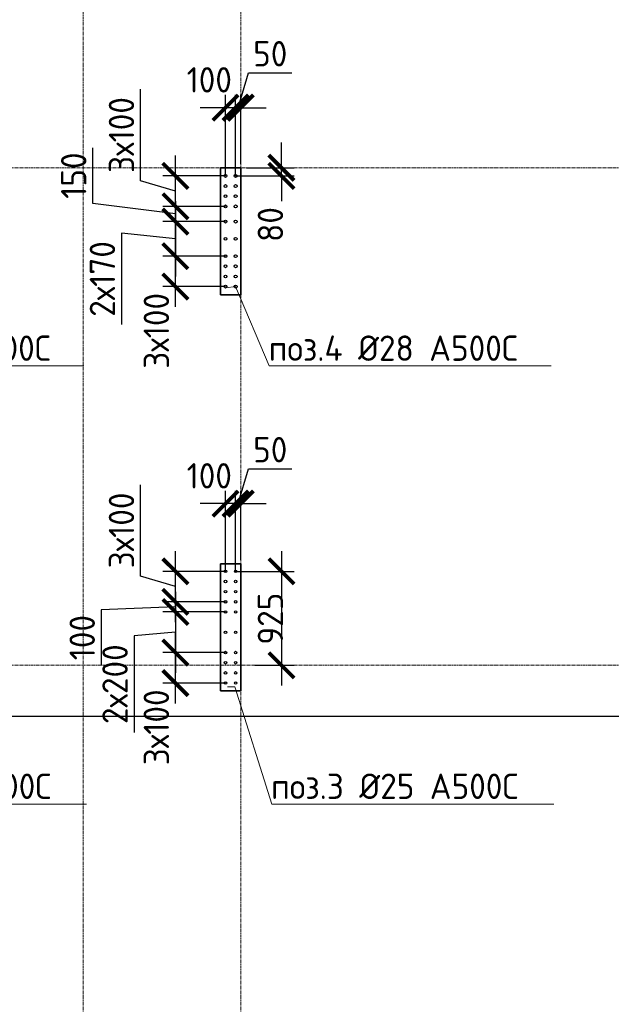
# Model space of a CAD drawing. Header units: millimetres. Extents: x 349531 to 1063351, y -131924 to 96186.
# Tile 205 of 230: x 997233 to 1003059, y 32922 to 42620. Entities that reach past the tile are written whole.
import ezdxf
from ezdxf import colors
from ezdxf.entities.mleader import LeaderData, LeaderLine
from ezdxf.math import Vec2, Vec3

# ---------------------------------------------------------------- set-up
doc = ezdxf.new("R2010")
doc.units = ezdxf.units.MM
doc.linetypes.add('______5', pattern=[1100, 800, -100, 100, -100])
doc.linetypes.add('осевая', pattern=[50.8, 31.75, -6.35, 6.35, -6.35])
for name, color, linetype, lineweight in [('0 Фундамент', 5, 'Continuous', 30), ('1 Стены', 3, 'Continuous', 30), ('Конструкции 0.5', 5, 'Continuous', 50), ('Оси', 40, '______5', 18), ('подоснова', 151, 'Continuous', 5), ('РАЗМЕРЫ', 1, 'Continuous', 9)]:
    doc.layers.add(name, color=color, linetype=linetype, lineweight=lineweight)
doc.layers.add('Колонна_ бетон', color=7, linetype='Continuous', lineweight=50, true_color=0xb4b496)
doc.styles.add('GOST-2.304_Type-B', font='GOST_Common.ttf')
doc.dimstyles.new('СПДС', dxfattribs={"dimscale": 100, "dimtxt": 2.5, "dimasz": 2.5, "dimexe": 1.25, "dimexo": 0, "dimtad": 1, "dimdec": 0, "dimtxsty": 'GOST-2.304_Type-B', "dimblk": 'ARCHTICK', "dimcen": 2.5, "dimdle": 2, "dimadec": 0, "dimazin": 2, "dimtfac": 0.75, "dimtdec": 0, "dimtmove": 1, "dimatfit": 3, "dimfxl": 1, "dimtolj": 1, "dimarcsym": 1})

# ---------------------------------------------------------------- blocks, each defined once
blk = doc.blocks.new('_None')
blk = doc.blocks.new('_ArchTick')
at = {"color": 0, "linetype": 'ByBlock', "const_width": 0.15}
blk.add_lwpolyline([(-0.5, -0.5), (0.5, 0.5)], dxfattribs=at)
blk = doc.blocks.new('*D129')
at = {"layer": 'DEFPOINTS', "color": 0, "transparency": 16777216}
for p in [(998766.3, 40291.4), (999259.3, 40291.4, -360), (999259.3, 39991.4, -360)]:
    blk.add_point(p, dxfattribs=at)
at = {"layer": 'РАЗМЕРЫ', "color": 0, "lineweight": -2, "transparency": 16777216}
for p, q in [((998766.3, 39791.4), (998766.3, 40491.4)), ((999259.3, 40291.4), (998641.3, 40291.4)), ((999259.3, 39991.4), (998641.3, 39991.4))]:
    blk.add_line(p, q, dxfattribs=at)
at = {"layer": 'РАЗМЕРЫ', "color": 0, "lineweight": -2, "transparency": 16777216, "xscale": 250, "yscale": 250, "zscale": 250}
for p, rotation in [((998766.3, 40291.4), 90), ((998766.3, 39991.4), 270)]:
    blk.add_blockref('_ArchTick', p, dxfattribs=dict(at, rotation=rotation))
at = {"layer": 'РАЗМЕРЫ', "color": 0, "transparency": 16777216, "insert": (998578.8, 39555.3), "char_height": 250, "attachment_point": 5, "rotation": 90, "style": 'GOST-2.304_Type-B'}
blk.add_mtext('\\A1;3х100', dxfattribs=at)
blk = doc.blocks.new('*D130')
at = {"layer": 'DEFPOINTS', "color": 0, "transparency": 16777216}
for p in [(998766.3, 41081.4), (999259.3, 41081.4, -360), (999259.3, 40781.4, -360)]:
    blk.add_point(p, dxfattribs=at)
at = {"layer": 'РАЗМЕРЫ', "color": 0, "lineweight": -2, "transparency": 16777216}
for p, q in [((998422.6, 41034.5), (998422.6, 41934.5)), ((998766.3, 40581.4), (998766.3, 41281.4)), ((998766.3, 40931.4), (998422.6, 41034.5)), ((999259.3, 41081.4), (998641.3, 41081.4)), ((999259.3, 40781.4), (998641.3, 40781.4))]:
    blk.add_line(p, q, dxfattribs=at)
at = {"layer": 'РАЗМЕРЫ', "color": 0, "lineweight": -2, "transparency": 16777216, "xscale": 250, "yscale": 250, "zscale": 250}
for p, rotation in [((998766.3, 41081.4), 90), ((998766.3, 40781.4), 270)]:
    blk.add_blockref('_ArchTick', p, dxfattribs=dict(at, rotation=rotation))
at = {"layer": 'РАЗМЕРЫ', "color": 0, "transparency": 16777216, "insert": (998235.1, 41484.5), "char_height": 250, "attachment_point": 5, "rotation": 90, "style": 'GOST-2.304_Type-B'}
blk.add_mtext('\\A1;3х100', dxfattribs=at)
blk = doc.blocks.new('*D127')
at = {"layer": 'DEFPOINTS', "color": 0, "transparency": 16777216}
for p in [(999359.7, 41753.6), (999409.2, 41199.6), (999359.7, 41111.4)]:
    blk.add_point(p, dxfattribs=at)
at = {"layer": 'РАЗМЕРЫ', "color": 0, "lineweight": -2, "transparency": 16777216}
for p, q in [((999384.4, 41753.6), (999487.6, 42097.3)), ((999487.6, 42097.3), (999912.6, 42097.3)), ((999359.7, 41111.4), (999359.7, 41878.6)), ((999409.2, 41199.6), (999409.2, 41878.6)), ((999359.7, 41753.6), (999109.7, 41753.6)), ((999409.2, 41753.6), (999359.7, 41753.6)), ((999409.2, 41753.6), (999359.7, 41753.6)), ((999409.2, 41753.6), (999659.2, 41753.6))]:
    blk.add_line(p, q, dxfattribs=at)
at = {"layer": 'РАЗМЕРЫ', "color": 0, "lineweight": -2, "transparency": 16777216, "xscale": 250, "yscale": 250, "zscale": 250}
blk.add_blockref('_ArchTick', (999359.7, 41753.6), dxfattribs=at)
at = {"layer": 'РАЗМЕРЫ', "color": 0, "lineweight": -2, "transparency": 16777216, "xscale": 250, "yscale": 250, "zscale": 250, "rotation": 180}
blk.add_blockref('_ArchTick', (999409.2, 41753.6), dxfattribs=at)
at = {"layer": 'РАЗМЕРЫ', "color": 0, "transparency": 16777216, "insert": (999700.1, 42284.8), "char_height": 250, "attachment_point": 5, "style": 'GOST-2.304_Type-B'}
blk.add_mtext('\\A1;50', dxfattribs=at)
blk = doc.blocks.new('*D131')
at = {"layer": 'DEFPOINTS', "color": 0, "transparency": 16777216}
for p in [(999467.9, 41161.4), (999810.8, 41161.4), (999359.7, 41081.4)]:
    blk.add_point(p, dxfattribs=at)
at = {"layer": 'РАЗМЕРЫ', "color": 0, "lineweight": -2, "transparency": 16777216}
for p, q in [((999810.8, 41161.4), (999810.8, 41411.4)), ((999467.9, 41161.4), (999935.8, 41161.4)), ((999810.8, 41081.4), (999810.8, 41161.4)), ((999359.7, 41081.4), (999935.8, 41081.4)), ((999810.8, 41081.4), (999810.8, 40831.4))]:
    blk.add_line(p, q, dxfattribs=at)
at = {"layer": 'РАЗМЕРЫ', "color": 0, "lineweight": -2, "transparency": 16777216, "xscale": 250, "yscale": 250, "zscale": 250}
for p, rotation in [((999810.8, 41161.4), 270), ((999810.8, 41081.4), 90)]:
    blk.add_blockref('_ArchTick', p, dxfattribs=dict(at, rotation=rotation))
at = {"layer": 'РАЗМЕРЫ', "color": 0, "transparency": 16777216, "insert": (999702, 40602.8), "char_height": 250, "attachment_point": 5, "rotation": 90, "style": 'GOST-2.304_Type-B'}
blk.add_mtext('\\A1;80', dxfattribs=at)
blk = doc.blocks.new('*D128')
at = {"layer": 'DEFPOINTS', "color": 0, "transparency": 16777216}
for p in [(999259.3, 41753.6), (999259.3, 41081.4), (999359.7, 41081.4, -360)]:
    blk.add_point(p, dxfattribs=at)
at = {"layer": 'РАЗМЕРЫ', "color": 0, "lineweight": -2, "transparency": 16777216}
for p, q in [((999259.3, 41081.4), (999259.3, 41878.6)), ((999359.7, 41081.4), (999359.7, 41878.6)), ((999259.3, 41753.6), (999009.3, 41753.6)), ((999359.7, 41753.6), (999259.3, 41753.6)), ((999359.7, 41753.6), (999609.7, 41753.6))]:
    blk.add_line(p, q, dxfattribs=at)
at = {"layer": 'РАЗМЕРЫ', "color": 0, "lineweight": -2, "transparency": 16777216, "xscale": 250, "yscale": 250, "zscale": 250}
blk.add_blockref('_ArchTick', (999259.3, 41753.6), dxfattribs=at)
at = {"layer": 'РАЗМЕРЫ', "color": 0, "lineweight": -2, "transparency": 16777216, "xscale": 250, "yscale": 250, "zscale": 250, "rotation": 180}
blk.add_blockref('_ArchTick', (999359.7, 41753.6), dxfattribs=at)
at = {"layer": 'РАЗМЕРЫ', "color": 0, "transparency": 16777216, "insert": (999099.9, 42027.7), "char_height": 250, "attachment_point": 5, "style": 'GOST-2.304_Type-B'}
blk.add_mtext('\\A1;100', dxfattribs=at)
blk = doc.blocks.new('*D390')
at = {"layer": 'DEFPOINTS', "color": 0, "transparency": 16777216}
for p in [(999259.3, 40631.4, -360), (998766.3, 40291.4), (999245.3, 40291.4, -360)]:
    blk.add_point(p, dxfattribs=at)
at = {"layer": 'РАЗМЕРЫ', "color": 0, "lineweight": -2, "transparency": 16777216}
for p, q in [((998766.3, 40831.4), (998766.3, 40091.4)), ((999259.3, 40631.4), (998641.3, 40631.4)), ((998766.3, 40461.4), (998235.1, 40516.6)), ((998235.1, 40516.6), (998235.1, 39616.6)), ((999245.3, 40291.4), (998641.3, 40291.4))]:
    blk.add_line(p, q, dxfattribs=at)
at = {"layer": 'РАЗМЕРЫ', "color": 0, "lineweight": -2, "transparency": 16777216, "xscale": 250, "yscale": 250, "zscale": 250}
for p, rotation in [((998766.3, 40631.4), 90), ((998766.3, 40291.4), 270)]:
    blk.add_blockref('_ArchTick', p, dxfattribs=dict(at, rotation=rotation))
at = {"layer": 'РАЗМЕРЫ', "color": 0, "transparency": 16777216, "insert": (998047.6, 40066.6), "char_height": 250, "attachment_point": 5, "rotation": 90, "style": 'GOST-2.304_Type-B'}
blk.add_mtext('\\A1;2х170', dxfattribs=at)
blk = doc.blocks.new('*D391')
at = {"layer": 'DEFPOINTS', "color": 0, "transparency": 16777216}
for p in [(998766.3, 40781.4), (999086, 40781.4), (999086, 40631.4)]:
    blk.add_point(p, dxfattribs=at)
at = {"layer": 'РАЗМЕРЫ', "color": 0, "lineweight": -2, "transparency": 16777216}
for p, q in [((997952.5, 40809.5), (997952.5, 41359.5)), ((998766.3, 40431.4), (998766.3, 40981.4)), ((998766.3, 40706.4), (997952.5, 40809.5)), ((999086, 40781.4), (998641.3, 40781.4)), ((999086, 40631.4), (998641.3, 40631.4))]:
    blk.add_line(p, q, dxfattribs=at)
at = {"layer": 'РАЗМЕРЫ', "color": 0, "lineweight": -2, "transparency": 16777216, "xscale": 250, "yscale": 250, "zscale": 250}
for p, rotation in [((998766.3, 40781.4), 90), ((998766.3, 40631.4), 270)]:
    blk.add_blockref('_ArchTick', p, dxfattribs=dict(at, rotation=rotation))
at = {"layer": 'РАЗМЕРЫ', "color": 0, "transparency": 16777216, "insert": (997765, 41084.5), "char_height": 250, "attachment_point": 5, "rotation": 90, "style": 'GOST-2.304_Type-B'}
blk.add_mtext('\\A1;150', dxfattribs=at)
blk = doc.blocks.new('*D436')
at = {"layer": 'DEFPOINTS', "color": 0, "transparency": 16777216}
for p in [(998766.3, 36386.3), (999259.3, 36386.3, -360), (999259.3, 36086.3, -360)]:
    blk.add_point(p, dxfattribs=at)
at = {"layer": 'РАЗМЕРЫ', "color": 0, "lineweight": -2, "transparency": 16777216}
for p, q in [((998766.3, 35886.3), (998766.3, 36586.3)), ((999259.3, 36386.3), (998641.3, 36386.3)), ((999259.3, 36086.3), (998641.3, 36086.3))]:
    blk.add_line(p, q, dxfattribs=at)
at = {"layer": 'РАЗМЕРЫ', "color": 0, "lineweight": -2, "transparency": 16777216, "xscale": 250, "yscale": 250, "zscale": 250}
for p, rotation in [((998766.3, 36386.3), 90), ((998766.3, 36086.3), 270)]:
    blk.add_blockref('_ArchTick', p, dxfattribs=dict(at, rotation=rotation))
at = {"layer": 'РАЗМЕРЫ', "color": 0, "transparency": 16777216, "insert": (998578.8, 35650.3), "char_height": 250, "attachment_point": 5, "rotation": 90, "style": 'GOST-2.304_Type-B'}
blk.add_mtext('\\A1;3х100', dxfattribs=at)
blk = doc.blocks.new('*D437')
at = {"layer": 'DEFPOINTS', "color": 0, "transparency": 16777216}
for p in [(998766.3, 37186.3), (999259.3, 37186.3, -360), (999259.3, 36886.3, -360)]:
    blk.add_point(p, dxfattribs=at)
at = {"layer": 'РАЗМЕРЫ', "color": 0, "lineweight": -2, "transparency": 16777216}
for p, q in [((998422.6, 37139.5), (998422.6, 38039.5)), ((998766.3, 36686.3), (998766.3, 37386.3)), ((999259.3, 37186.3), (998641.3, 37186.3)), ((998766.3, 37036.3), (998422.6, 37139.5)), ((999259.3, 36886.3), (998641.3, 36886.3))]:
    blk.add_line(p, q, dxfattribs=at)
at = {"layer": 'РАЗМЕРЫ', "color": 0, "lineweight": -2, "transparency": 16777216, "xscale": 250, "yscale": 250, "zscale": 250}
for p, rotation in [((998766.3, 37186.3), 90), ((998766.3, 36886.3), 270)]:
    blk.add_blockref('_ArchTick', p, dxfattribs=dict(at, rotation=rotation))
at = {"layer": 'РАЗМЕРЫ', "color": 0, "transparency": 16777216, "insert": (998235.1, 37589.5), "char_height": 250, "attachment_point": 5, "rotation": 90, "style": 'GOST-2.304_Type-B'}
blk.add_mtext('\\A1;3х100', dxfattribs=at)
blk = doc.blocks.new('*D438')
at = {"layer": 'DEFPOINTS', "color": 0, "transparency": 16777216}
for p in [(999259.3, 36786.3, -360), (998766.3, 36386.3), (999127.8, 36386.3)]:
    blk.add_point(p, dxfattribs=at)
at = {"layer": 'РАЗМЕРЫ', "color": 0, "lineweight": -2, "transparency": 16777216}
for p, q in [((998766.3, 36986.3), (998766.3, 36186.3)), ((999259.3, 36786.3), (998641.3, 36786.3)), ((998766.3, 36586.3), (998359.4, 36550.2)), ((998359.4, 36550.2), (998359.4, 35600.2)), ((999127.8, 36386.3), (998641.3, 36386.3))]:
    blk.add_line(p, q, dxfattribs=at)
at = {"layer": 'РАЗМЕРЫ', "color": 0, "lineweight": -2, "transparency": 16777216, "xscale": 250, "yscale": 250, "zscale": 250}
for p, rotation in [((998766.3, 36786.3), 90), ((998766.3, 36386.3), 270)]:
    blk.add_blockref('_ArchTick', p, dxfattribs=dict(at, rotation=rotation))
at = {"layer": 'РАЗМЕРЫ', "color": 0, "transparency": 16777216, "insert": (998171.9, 36075.2), "char_height": 250, "attachment_point": 5, "rotation": 90, "style": 'GOST-2.304_Type-B'}
blk.add_mtext('\\A1;2х200', dxfattribs=at)
blk = doc.blocks.new('*D433')
at = {"layer": 'DEFPOINTS', "color": 0, "transparency": 16777216}
for p in [(998766.3, 36886.3), (999174.4, 36886.3), (999153.2, 36786.3)]:
    blk.add_point(p, dxfattribs=at)
at = {"layer": 'РАЗМЕРЫ', "color": 0, "lineweight": -2, "transparency": 16777216}
for p, q in [((998766.3, 36886.3), (998766.3, 37136.3)), ((999174.4, 36886.3), (998641.3, 36886.3)), ((998766.3, 36786.3), (998766.3, 36886.3)), ((998766.3, 36786.3), (998766.3, 36886.3)), ((998766.3, 36836.3), (998036.2, 36808.8)), ((998036.2, 36808.8), (998036.2, 36258.8)), ((999153.2, 36786.3), (998641.3, 36786.3)), ((998766.3, 36786.3), (998766.3, 36536.3))]:
    blk.add_line(p, q, dxfattribs=at)
at = {"layer": 'РАЗМЕРЫ', "color": 0, "lineweight": -2, "transparency": 16777216, "xscale": 250, "yscale": 250, "zscale": 250}
for p, rotation in [((998766.3, 36886.3), 270), ((998766.3, 36786.3), 90)]:
    blk.add_blockref('_ArchTick', p, dxfattribs=dict(at, rotation=rotation))
at = {"layer": 'РАЗМЕРЫ', "color": 0, "transparency": 16777216, "insert": (997848.7, 36533.8), "char_height": 250, "attachment_point": 5, "rotation": 90, "style": 'GOST-2.304_Type-B'}
blk.add_mtext('\\A1;100', dxfattribs=at)
blk = doc.blocks.new('*D434')
at = {"layer": 'DEFPOINTS', "color": 0, "transparency": 16777216}
for p in [(999359.7, 37853.6), (999409.2, 37299.6), (999359.7, 37211.3)]:
    blk.add_point(p, dxfattribs=at)
at = {"layer": 'РАЗМЕРЫ', "color": 0, "lineweight": -2, "transparency": 16777216}
for p, q in [((999384.4, 37853.6), (999487.6, 38197.3)), ((999487.6, 38197.3), (999912.6, 38197.3)), ((999359.7, 37211.3), (999359.7, 37978.6)), ((999409.2, 37299.6), (999409.2, 37978.6)), ((999359.7, 37853.6), (999109.7, 37853.6)), ((999409.2, 37853.6), (999359.7, 37853.6)), ((999409.2, 37853.6), (999359.7, 37853.6)), ((999409.2, 37853.6), (999659.2, 37853.6))]:
    blk.add_line(p, q, dxfattribs=at)
at = {"layer": 'РАЗМЕРЫ', "color": 0, "lineweight": -2, "transparency": 16777216, "xscale": 250, "yscale": 250, "zscale": 250}
blk.add_blockref('_ArchTick', (999359.7, 37853.6), dxfattribs=at)
at = {"layer": 'РАЗМЕРЫ', "color": 0, "lineweight": -2, "transparency": 16777216, "xscale": 250, "yscale": 250, "zscale": 250, "rotation": 180}
blk.add_blockref('_ArchTick', (999409.2, 37853.6), dxfattribs=at)
at = {"layer": 'РАЗМЕРЫ', "color": 0, "transparency": 16777216, "insert": (999700.1, 38384.8), "char_height": 250, "attachment_point": 5, "style": 'GOST-2.304_Type-B'}
blk.add_mtext('\\A1;50', dxfattribs=at)
blk = doc.blocks.new('*D439')
at = {"layer": 'DEFPOINTS', "color": 0, "transparency": 16777216}
for p in [(999359.7, 37186.3), (999549.3, 36261.4, 360), (999810.8, 36261.4)]:
    blk.add_point(p, dxfattribs=at)
at = {"layer": 'РАЗМЕРЫ', "color": 0, "lineweight": -2, "transparency": 16777216}
for p, q in [((999810.8, 37386.3), (999810.8, 36061.4)), ((999359.7, 37186.3), (999935.8, 37186.3)), ((999549.3, 36261.4), (999935.8, 36261.4))]:
    blk.add_line(p, q, dxfattribs=at)
at = {"layer": 'РАЗМЕРЫ', "color": 0, "lineweight": -2, "transparency": 16777216, "xscale": 250, "yscale": 250, "zscale": 250}
for p, rotation in [((999810.8, 37186.3), 90), ((999810.8, 36261.4), 270)]:
    blk.add_blockref('_ArchTick', p, dxfattribs=dict(at, rotation=rotation))
at = {"layer": 'РАЗМЕРЫ', "color": 0, "transparency": 16777216, "insert": (999702, 36720.4), "char_height": 250, "attachment_point": 5, "rotation": 90, "style": 'GOST-2.304_Type-B'}
blk.add_mtext('\\A1;925', dxfattribs=at)
blk = doc.blocks.new('*D435')
at = {"layer": 'DEFPOINTS', "color": 0, "transparency": 16777216}
for p in [(999259.3, 37853.6), (999259.3, 37186.3, -360), (999359.7, 37186.3, -360)]:
    blk.add_point(p, dxfattribs=at)
at = {"layer": 'РАЗМЕРЫ', "color": 0, "lineweight": -2, "transparency": 16777216}
for p, q in [((999259.3, 37186.3), (999259.3, 37978.6)), ((999359.7, 37186.3), (999359.7, 37978.6)), ((999259.3, 37853.6), (999009.3, 37853.6)), ((999359.7, 37853.6), (999259.3, 37853.6)), ((999359.7, 37853.6), (999609.7, 37853.6))]:
    blk.add_line(p, q, dxfattribs=at)
at = {"layer": 'РАЗМЕРЫ', "color": 0, "lineweight": -2, "transparency": 16777216, "xscale": 250, "yscale": 250, "zscale": 250}
blk.add_blockref('_ArchTick', (999259.3, 37853.6), dxfattribs=at)
at = {"layer": 'РАЗМЕРЫ', "color": 0, "lineweight": -2, "transparency": 16777216, "xscale": 250, "yscale": 250, "zscale": 250, "rotation": 180}
blk.add_blockref('_ArchTick', (999359.7, 37853.6), dxfattribs=at)
at = {"layer": 'РАЗМЕРЫ', "color": 0, "transparency": 16777216, "insert": (999099.9, 38127.6), "char_height": 250, "attachment_point": 5, "style": 'GOST-2.304_Type-B'}
blk.add_mtext('\\A1;100', dxfattribs=at)
blk = doc.blocks.new('оси2')
at = {"layer": 'Оси', "color": 16, "linetype": 'осевая', "lineweight": 0, "transparency": 33554687}
for p, q in [((1003495.5, 5465.4), (1003495.5, -20739.3)), ((1005045.5, 5465.4), (1005045.5, -20739.3)), ((979200, -9792.9), (1032582.1, -9792.9)), ((979200, -14692.9), (1032582.1, -14692.9))]:
    blk.add_line(p, q, dxfattribs=at)
blk = doc.blocks.new('стены техподполья')
at = {"layer": 'Колонна_ бетон', "color": 180, "linetype": 'Continuous', "lineweight": 35, "transparency": 33554687}
for p, q in [((478335.8, -12143.6), (478135.8, -12143.6)), ((478135.8, -12143.6), (478135.8, -12143.6)), ((478135.8, -12143.6), (478135.8, -13393.6)), ((478335.8, -12143.6), (478335.8, -12143.6)), ((478335.8, -12143.6), (478335.8, -13393.6)), ((478135.8, -13393.6), (478135.8, -13393.6)), ((478135.8, -13393.6), (478335.8, -13393.6)), ((478335.8, -13393.6), (478335.8, -13393.6)), ((478135.8, -16043.6), (478135.8, -17293.6)), ((478135.8, -16043.6), (478335.8, -16043.6)), ((478335.8, -17293.6), (478335.8, -16043.6)), ((478335.8, -17293.6), (478135.8, -17293.6))]:
    blk.add_line(p, q, dxfattribs=at)

msp = doc.modelspace()

# ---------------------------------------------------------------- linework, layer by layer
at = {"layer": '0 Фундамент'}
msp.add_lwpolyline([(977509.2, 35761.4), (1025309.3, 35761.4), (1025309.3, 53161.4), (1021359.3, 53161.4)], dxfattribs=at)
at = {"layer": '1 Стены', "color": 252, "lineweight": 0, "true_color": 0x939598}
for p, q in [((999209.3, 39911.4, -360), (999209.3, 41161.4, -360)), ((999409.3, 41161.4, -720), (999209.3, 41161.4, -720)), ((999209.3, 41161.4, -720), (999209.3, 39911.4, -720)), ((999209.3, 41161.4, -360), (999409.3, 41161.4, -360)), ((999209.3, 41161.4, -360), (999409.3, 41161.4, -360)), ((999209.3, 41161.4, -360), (999409.3, 41161.4, -360)), ((999409.3, 41161.4, -360), (999409.3, 39911.4, -360)), ((999409.3, 39911.4, -720), (999409.3, 41161.4, -720)), ((999409.3, 39911.4, -360), (999209.3, 39911.4, -360)), ((999209.3, 39911.4, -720), (999409.3, 39911.4, -720)), ((999409.3, 39911.4, -360), (999209.3, 39911.4, -360)), ((999409.3, 39911.4, -360), (999209.3, 39911.4, -360)), ((999409.3, 39911.4, -360), (999209.3, 39911.4, -360)), ((999209.3, 37261.4), (999409.3, 37261.4)), ((999209.3, 37261.4), (999409.3, 37261.4)), ((999209.3, 36011.3), (999209.3, 37261.4)), ((999209.3, 36011.4), (999209.3, 37261.4)), ((999209.3, 37261.3), (999409.3, 37261.3)), ((999409.2, 36011.4, -360), (999409.2, 37261.4, -360)), ((999409.2, 37261.4), (999409.2, 36011.3)), ((999409.3, 37261.4), (999409.3, 36011.3)), ((999409.3, 36011.4), (999209.3, 36011.4)), ((999409.3, 36011.4), (999209.3, 36011.4)), ((999409.3, 36011.4), (999209.3, 36011.4)), ((999409.3, 36011.3), (999209.3, 36011.3))]:
    msp.add_line(p, q, dxfattribs=at)
at = {"layer": 'РАЗМЕРЫ', "color": 5, "linetype": 'Continuous', "lineweight": 30}
for centre in [(999259.3, 41081.4, -360), (999359.7, 41081.4, -360), (999259.3, 40981.4, -360), (999359.7, 40981.4, -360), (999259.3, 40881.4, -360), (999359.7, 40881.4, -360), (999259.3, 40781.4, -360), (999359.7, 40781.4, -360), (999259.3, 40631.4, -360), (999359.7, 40631.4, -360), (999259.3, 40461.4, -360), (999359.7, 40461.4, -360), (999259.3, 40291.4, -360), (999359.7, 40291.4, -360), (999259.3, 40191.4, -360), (999359.7, 40191.4, -360), (999259.3, 40091.4, -360), (999359.7, 40091.4, -360), (999259.3, 39991.4, -360), (999359.7, 39991.4, -360)]:
    msp.add_circle(centre, 14, dxfattribs=at)
at = {"layer": 'РАЗМЕРЫ', "color": 1, "linetype": 'Continuous', "lineweight": 30}
for centre in [(999259.3, 37186.3), (999359.7, 37186.3), (999259.3, 37086.3), (999359.7, 37086.3), (999259.3, 36986.3), (999359.7, 36986.3), (999259.3, 36886.3), (999359.7, 36886.3), (999259.3, 36786.3), (999359.7, 36786.3), (999259.3, 36586.3), (999359.7, 36586.3), (999259.3, 36386.3), (999359.7, 36386.3), (999259.3, 36286.3), (999359.7, 36286.3), (999259.3, 36186.3), (999359.7, 36186.3), (999259.3, 36086.3), (999359.7, 36086.3)]:
    msp.add_circle(centre, 12.5, dxfattribs=at)

# ---------------------------------------------------------------- block references
at = {"layer": 'Конструкции 0.5'}
msp.add_blockref('стены техподполья', (521073.4, 53304.9, 360), dxfattribs=at)
at = {"layer": 'РАЗМЕРЫ'}
msp.add_blockref('оси2', (-5636.2, 50954.2, -360), dxfattribs=at)

# ---------------------------------------------------------------- dimensions: what is measured, and where the dimension line sits
for base, p1, p2, picture, middle in [((999359.6905, 41753.5691), (999409.1964, 41199.6465), (999359.6905, 41111.3617), '*D127', (999550.0685, 42284.8191)), ((999359.6905, 37853.5565, 360), (999409.1964, 37299.6339, 360), (999359.6905, 37211.3491, 360), '*D434', (999550.0685, 38384.8065, 360))]:
    dim = msp.add_linear_dim(base=base, p1=p1, p2=p2, dimstyle='СПДС', dxfattribs=at)
    dim.commit()
    dim.dimension.update_dxf_attribs({"geometry": picture, "text_midpoint": middle})
for base, p1, p2, picture, middle in [((999259.3, 41753.6), (999359.7, 41081.4, -360), (999259.3, 41081.4), '*D128', (999099.9, 41840.2)), ((999259.3, 37853.6, 360), (999359.7, 37186.3), (999259.3, 37186.3), '*D435', (999099.9, 37940.1, 360))]:
    dim = msp.add_linear_dim(base=base, p1=p1, p2=p2, dimstyle='СПДС', dxfattribs=at)
    dim.commit()
    dim.dimension.update_dxf_attribs({"geometry": picture, "text_midpoint": middle, "dimtype": 160})
for base, p1, p2, picture, middle in [((998766.3, 41081.4), (999259.3, 40781.4, -360), (999259.3, 41081.4, -360), '*D130', (998235.1, 41097)), ((998766.3, 37186.3, 360), (999259.3, 36886.3), (999259.3, 37186.3), '*D437', (998235.1, 37202, 360))]:
    dim = msp.add_linear_dim(base=base, p1=p1, p2=p2, angle=90, text='3х100', dimstyle='СПДС', dxfattribs=at)
    dim.commit()
    dim.dimension.update_dxf_attribs({"geometry": picture, "text_midpoint": middle})
for base, p1, p2, picture, middle in [((999810.8, 41161.4, -360), (999359.7, 41081.4, -360), (999467.9, 41161.4, -360), '*D131', (999889.5, 40602.8, -360)), ((998766.3, 40781.4), (999086, 40631.4), (999086, 40781.4), '*D391', (997952.5, 40872)), ((999810.8, 36261.4), (999359.7, 37186.3), (999549.3, 36261.4, 360), '*D439', (999889.5, 36720.4)), ((998766.3, 36886.3, 360), (999153.2, 36786.3, 360), (999174.4, 36886.3, 360), '*D433', (998036.2, 36746.3, 360))]:
    dim = msp.add_linear_dim(base=base, p1=p1, p2=p2, angle=90, dimstyle='СПДС', dxfattribs=at)
    dim.commit()
    dim.dimension.update_dxf_attribs({"geometry": picture, "text_midpoint": middle, "dimtype": 160})
for base, p1, p2, text, picture, middle in [((998766.3, 40291.4), (999259.3, 40631.4, -360), (999245.3, 40291.4, -360), '2х170', '*D390', (998235.1, 40454.1)), ((998766.3, 40291.4), (999259.3, 39991.4, -360), (999259.3, 40291.4, -360), '3х100', '*D129', (998766.3, 39555.3)), ((998766.3, 36386.3, 360), (999259.3, 36786.3), (999127.8, 36386.3, 360), '2х200', '*D438', (998359.4, 36487.7, 360)), ((998766.3, 36386.3, 360), (999259.3, 36086.3), (999259.3, 36386.3), '3х100', '*D436', (998766.3, 35650.3, 360))]:
    dim = msp.add_linear_dim(base=base, p1=p1, p2=p2, angle=90, text=text, dimstyle='СПДС', dxfattribs=at)
    dim.commit()
    dim.dimension.update_dxf_attribs({"geometry": picture, "text_midpoint": middle, "dimtype": 160})

# ---------------------------------------------------------------- leaders
at = {"layer": 'подоснова', "color": 4, "ltscale": 0.3}
ml = msp.add_multileader_mtext('Standard', dxfattribs=at)
ml.set_content('{\\C2;поз.4 %%C28 А500С }', color=4, style='GOST-2.304_Type-B')
ml.set_leader_properties(color=256, linetype='ByLayer', lineweight=15)
ml.set_arrow_properties(name='NONE')
ml.build(insert=Vec2(0, 0))
ml.multileader.update_dxf_attribs({"text_left_attachment_type": 6, "text_right_attachment_type": 6, "dogleg_length": 0.1, "arrow_head_size": 18})
ctx = ml.context
ctx.base_point, ctx.char_height, ctx.arrow_head_size, ctx.landing_gap_size, ctx.plane_origin = Vec3(995088.7, 39209.8), 250, 18, 20, Vec3(999913.4, 39204.1)
ctx.left_attachment, ctx.right_attachment, ctx.text_align_type = 6, 6, 1
notes = []
notes.append((ctx, [(1, (1, 1, 0), (995088.6, 39209.8), (1, 0), 0.1, [(1, [(994661.8, 39977.6), (994759.7, 39991.4)], 0, [])])]))
ctx.mtext.insert, ctx.mtext.width, ctx.mtext.alignment, ctx.mtext.flow_direction = Vec3(996313, 39509.8), 4075.871, 2, 5
ml = msp.add_multileader_mtext('Standard', dxfattribs=at)
ml.set_content('{\\C2;поз.4 %%C28 А500С }', color=4, style='GOST-2.304_Type-B')
ml.set_leader_properties(color=256, linetype='ByLayer', lineweight=15)
ml.set_arrow_properties(name='NONE')
ml.build(insert=Vec2(0, 0))
ml.multileader.update_dxf_attribs({"text_left_attachment_type": 6, "text_right_attachment_type": 6, "dogleg_length": 0.1, "arrow_head_size": 18})
ctx = ml.context
ctx.base_point, ctx.char_height, ctx.arrow_head_size, ctx.landing_gap_size, ctx.plane_origin = Vec3(999688.7, 39209.8), 250, 18, 20, Vec3(1004513.4, 39204.1)
ctx.left_attachment, ctx.right_attachment, ctx.text_align_type = 6, 6, 1
notes.append((ctx, [(1, (1, 1, 0), (999688.6, 39209.8), (1, 0), 0.1, [(1, [(999261.8, 39977.6), (999359.7, 39991.4)], 0, [])])]))
ctx.mtext.insert, ctx.mtext.width, ctx.mtext.alignment, ctx.mtext.flow_direction = Vec3(1000913, 39509.8), 4075.871, 2, 5
ml = msp.add_multileader_mtext('Standard', dxfattribs=at)
ml.set_content('{\\C2;поз.3 %%C25 А500С }', color=4, style='GOST-2.304_Type-B')
ml.set_leader_properties(color=256, linetype='ByLayer', lineweight=15)
ml.set_arrow_properties(name='NONE')
ml.build(insert=Vec2(0, 0))
ml.multileader.update_dxf_attribs({"text_left_attachment_type": 6, "text_right_attachment_type": 6, "dogleg_length": 0.1, "arrow_head_size": 18})
ctx = ml.context
ctx.base_point, ctx.char_height, ctx.arrow_head_size, ctx.landing_gap_size, ctx.plane_origin = Vec3(995115.5, 34894.6), 250, 18, 20, Vec3(999925.9, 35304.1)
ctx.left_attachment, ctx.right_attachment, ctx.text_align_type = 6, 6, 1
notes.append((ctx, [(1, (1, 1, 0), (995115.4, 34894.6), (1, 0), 0.1, [(1, [(994679.3, 36048.9), (994752.2, 36049.4)], 0, [])])]))
ctx.mtext.insert, ctx.mtext.width, ctx.mtext.alignment, ctx.mtext.flow_direction = Vec3(996327.4, 35194.6), 4075.871, 2, 5
ml = msp.add_multileader_mtext('Standard', dxfattribs=at)
ml.set_content('{\\C2;поз.3 %%C25 А500С }', color=4, style='GOST-2.304_Type-B')
ml.set_leader_properties(color=256, linetype='ByLayer', lineweight=15)
ml.set_arrow_properties(name='NONE')
ml.build(insert=Vec2(0, 0))
ml.multileader.update_dxf_attribs({"text_left_attachment_type": 6, "text_right_attachment_type": 6, "dogleg_length": 0.1, "arrow_head_size": 18})
ctx = ml.context
ctx.base_point, ctx.char_height, ctx.arrow_head_size, ctx.landing_gap_size, ctx.plane_origin = Vec3(999715.5, 34894.6, 360), 250, 18, 20, Vec3(1004525.9, 35304.1, 360)
ctx.left_attachment, ctx.right_attachment, ctx.text_align_type = 6, 6, 1
notes.append((ctx, [(1, (1, 1, 0), (999715.4, 34894.6, 360), (1, 0), 0.1, [(1, [(999279.3, 36048.8, 360), (999352.2, 36049.4, 360)], 0, [])])]))
ctx.mtext.insert, ctx.mtext.width, ctx.mtext.alignment, ctx.mtext.flow_direction = Vec3(1000927.4, 35194.6, 360), 4075.871, 2, 5
for ctx, leaders in notes:
    for number, flags, end, landing, length, lines in leaders:
        leader = LeaderData()
        leader.index, (leader.has_last_leader_line, leader.has_dogleg_vector, leader.attachment_direction) = number, flags
        leader.last_leader_point, leader.dogleg_vector, leader.dogleg_length = Vec3(end), Vec3(landing), length
        for number, points, colour, breaks in lines:
            line = LeaderLine()
            line.index, line.vertices, line.color, line.breaks = number, Vec3.list(points), colors.encode_raw_color(colour), breaks
            leader.lines.append(line)
        ctx.leaders.append(leader)

doc.saveas('drawing.dxf')
